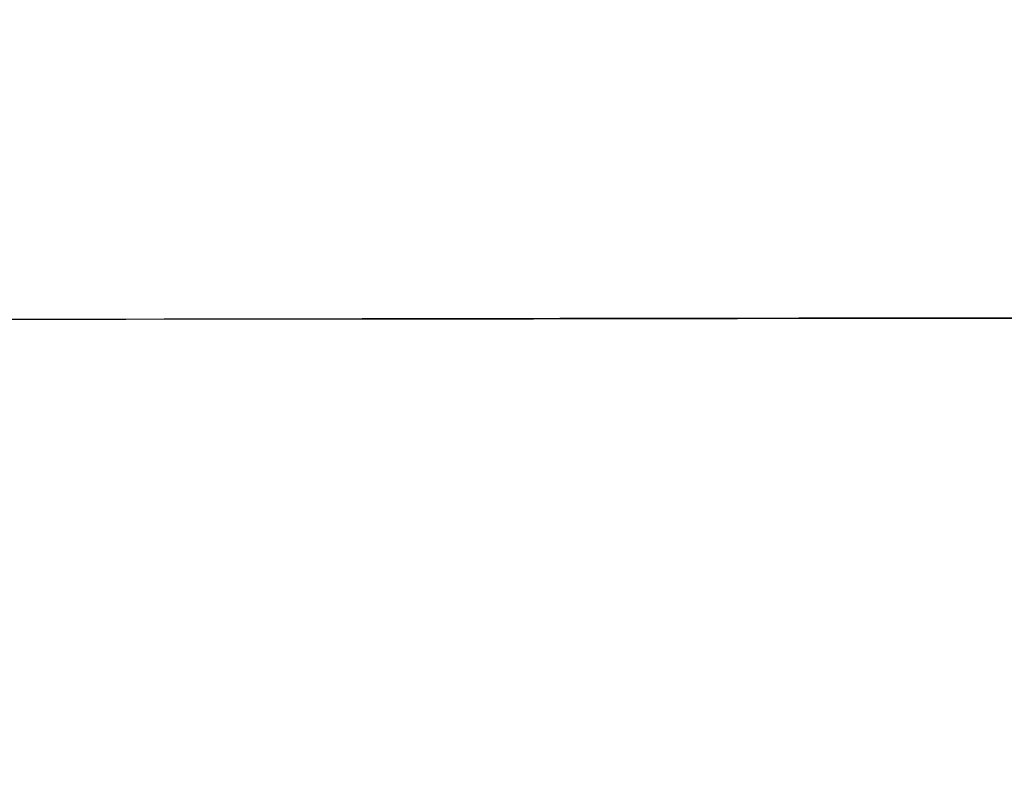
# Model space of a CAD drawing. Header units: millimetres. Extents: x -2852 to 102, y -106 to 97.
# Tile 149 of 256: x -2297 to -2277, y -12 to 3. Entities that reach past the tile are written whole.
import ezdxf

# ---------------------------------------------------------------- set-up
doc = ezdxf.new("R2010")
doc.units = ezdxf.units.MM
doc.header["$MEASUREMENT"] = 0
doc.layers.add('Predefinito', color=5, linetype='Continuous')

msp = doc.modelspace()

# ---------------------------------------------------------------- linework, layer by layer
at = {"layer": 'Predefinito', "extrusion": (-0.001367, 0.999999, 0)}
for points in [[(1899.675, 1028.426), (1950.258, 936.031), (1967.4, 906.576), (1985.127, 877.47), (2004.656, 847.084), (2025.496, 816.669), (2036.395, 801.605), (2047.581, 786.753), (2059.049, 772.174), (2070.848, 757.863), (2082.852, 744.027), (2095.232, 730.528), (2107.74, 717.692), (2114.15, 711.428), (2120.669, 705.279), (2127.105, 699.424), (2133.652, 693.694), (2140.312, 688.097), (2147.091, 682.643), (2153.75, 677.524), (2160.526, 672.56), (2167.421, 667.763), (2174.437, 663.147), (2181.313, 658.884), (2188.305, 654.816), (2195.415, 650.956), (2202.643, 647.32), (2209.738, 644.036), (2216.937, 640.993), (2220.576, 639.566), (2224.24, 638.206), (2227.928, 636.914), (2231.641, 635.692), (2235.831, 634.409), (2240.048, 633.217), (2244.289, 632.118), (2248.553, 631.112), (2252.587, 630.248), (2256.638, 629.466), (2260.704, 628.764), (2264.783, 628.142), (2268.847, 627.604), (2272.92, 627.144), (2277, 626.761), (2281.087, 626.455), (2285.18, 626.225), (2289.276, 626.069), (2293.374, 625.988), (2297.474, 625.98), (2305.647, 626.178), (2313.808, 626.656), (2321.95, 627.406), (2330.063, 628.419), (2338.132, 629.686), (2346.159, 631.199), (2354.138, 632.953), (2362.062, 634.938), (2369.891, 637.139), (2377.656, 639.556), (2385.353, 642.184), (2392.976, 645.017), (2400.435, 648.013), (2407.813, 651.2), (2415.108, 654.575), (2422.316, 658.133), (2429.278, 661.787), (2436.148, 665.612), (2442.922, 669.605), (2449.594, 673.764), (2455.744, 677.809), (2461.797, 681.998), (2467.747, 686.333), (2473.588, 690.813), (2480.985, 696.836), (2488.178, 703.101), (2491.988, 706.596), (2495.734, 710.158), (2499.416, 713.788), (2503.033, 717.481), (2509.946, 724.917), (2516.606, 732.58), (2522.96, 740.381), (2529.076, 748.372), (2534.957, 756.525), (2540.622, 764.832), (2546.118, 773.325), (2551.424, 781.935), (2556.66, 790.821), (2561.74, 799.799), (2571.51, 817.968), (2626.828, 928.194), (2638.541, 949.732), (2651.216, 971.672), (2674.704, 1009.524), (2677.832, 1014.879), (2679.262, 1017.451), (2680.646, 1020.045), (2681.888, 1022.497), (2683.068, 1024.979), (2684.056, 1027.223), (2684.522, 1028.357), (2684.967, 1029.499)], [(1899.675, 1028.426), (1950.258, 936.031), (1967.4, 906.576), (1985.127, 877.47), (2004.656, 847.084), (2025.496, 816.669), (2036.395, 801.605), (2047.581, 786.753), (2059.049, 772.174), (2070.848, 757.863), (2082.852, 744.027), (2095.232, 730.528), (2107.74, 717.692), (2114.15, 711.428), (2120.669, 705.279), (2127.105, 699.424), (2133.652, 693.694), (2140.312, 688.097), (2147.091, 682.643), (2153.75, 677.524), (2160.526, 672.56), (2167.421, 667.763), (2174.437, 663.147), (2181.313, 658.884), (2188.305, 654.816), (2195.415, 650.956), (2202.643, 647.32), (2209.738, 644.036), (2216.937, 640.993), (2220.576, 639.566), (2224.24, 638.206), (2227.928, 636.914), (2231.641, 635.692), (2235.831, 634.409), (2240.048, 633.217), (2244.289, 632.118), (2248.553, 631.112), (2252.587, 630.248), (2256.638, 629.466), (2260.704, 628.764), (2264.783, 628.142), (2268.847, 627.604), (2272.92, 627.144), (2277, 626.761), (2281.087, 626.455), (2285.18, 626.225), (2289.276, 626.069), (2293.374, 625.988), (2297.474, 625.98), (2305.647, 626.178), (2313.808, 626.656), (2321.95, 627.406), (2330.063, 628.419), (2338.132, 629.686), (2346.159, 631.199), (2354.138, 632.953), (2362.062, 634.938), (2369.891, 637.139), (2377.656, 639.556), (2385.353, 642.184), (2392.976, 645.017), (2400.435, 648.013), (2407.813, 651.2), (2415.108, 654.575), (2422.316, 658.133), (2429.278, 661.787), (2436.148, 665.612), (2442.922, 669.605), (2449.594, 673.764), (2455.744, 677.809), (2461.797, 681.998), (2467.747, 686.333), (2473.588, 690.813), (2480.985, 696.836), (2488.178, 703.101), (2491.988, 706.596), (2495.734, 710.158), (2499.416, 713.788), (2503.033, 717.481), (2509.946, 724.917), (2516.606, 732.58), (2522.96, 740.381), (2529.076, 748.372), (2534.957, 756.525), (2540.622, 764.832), (2546.118, 773.325), (2551.424, 781.935), (2556.66, 790.821), (2561.74, 799.799), (2571.51, 817.968), (2626.828, 928.194), (2638.541, 949.732), (2651.216, 971.672), (2674.704, 1009.524), (2677.832, 1014.879), (2679.262, 1017.451), (2680.646, 1020.045), (2681.888, 1022.497), (2683.068, 1024.979), (2684.056, 1027.223), (2684.522, 1028.357), (2684.967, 1029.499)], [(1893.351, 1025.423), (1943.996, 932.904), (1961.196, 903.334), (1978.994, 874.095), (1998.617, 843.546), (2019.574, 812.937), (2030.542, 797.765), (2041.807, 782.796), (2053.363, 768.091), (2065.262, 753.644), (2077.379, 739.663), (2089.888, 726.008), (2102.541, 713.005), (2109.032, 706.653), (2115.637, 700.412), (2122.165, 694.465), (2128.81, 688.638), (2135.576, 682.942), (2142.469, 677.386), (2149.248, 672.164), (2156.152, 667.094), (2163.186, 662.189), (2170.353, 657.462), (2177.385, 653.09), (2184.546, 648.911), (2191.838, 644.939), (2199.261, 641.191), (2206.559, 637.799), (2213.976, 634.65), (2217.729, 633.171), (2221.511, 631.76), (2225.321, 630.418), (2229.159, 629.147), (2233.493, 627.811), (2237.855, 626.569), (2242.242, 625.424), (2246.651, 624.375), (2250.821, 623.475), (2255.007, 622.658), (2259.209, 621.925), (2263.423, 621.276), (2267.619, 620.713), (2271.823, 620.23), (2276.035, 619.828), (2280.251, 619.505), (2284.472, 619.261), (2288.695, 619.094), (2292.918, 619.003), (2297.141, 618.988), (2305.557, 619.179), (2313.955, 619.658), (2322.326, 620.416), (2330.662, 621.445), (2338.948, 622.733), (2347.185, 624.275), (2355.367, 626.062), (2363.489, 628.086), (2371.51, 630.329), (2379.462, 632.793), (2387.341, 635.472), (2395.142, 638.361), (2402.771, 641.415), (2410.318, 644.664), (2417.778, 648.104), (2425.148, 651.731), (2432.267, 655.457), (2439.292, 659.357), (2446.219, 663.43), (2453.044, 667.673), (2459.337, 671.801), (2465.533, 676.078), (2471.626, 680.506), (2477.611, 685.085), (2485.196, 691.244), (2492.573, 697.653), (2496.48, 701.227), (2500.322, 704.871), (2504.098, 708.583), (2507.806, 712.361), (2514.89, 719.962), (2521.71, 727.789), (2528.21, 735.751), (2534.46, 743.898), (2540.461, 752.2), (2546.234, 760.647), (2551.824, 769.271), (2557.214, 778.001), (2562.522, 786.996), (2567.664, 796.07), (2577.527, 814.391), (2632.823, 924.581), (2644.452, 945.982), (2657.018, 967.756), (2680.503, 1005.603), (2683.726, 1011.103), (2686.673, 1016.486), (2687.995, 1019.076), (2689.269, 1021.731), (2690.354, 1024.169), (2690.875, 1025.417), (2691.378, 1026.687)], [(1893.351, 1025.423), (1943.996, 932.904), (1961.196, 903.334), (1978.994, 874.095), (1998.617, 843.546), (2019.574, 812.937), (2030.542, 797.765), (2041.807, 782.796), (2053.363, 768.091), (2065.262, 753.644), (2077.379, 739.663), (2089.888, 726.008), (2102.541, 713.005), (2109.032, 706.653), (2115.637, 700.412), (2122.165, 694.465), (2128.81, 688.638), (2135.576, 682.942), (2142.469, 677.386), (2149.248, 672.164), (2156.152, 667.094), (2163.186, 662.189), (2170.353, 657.462), (2177.385, 653.09), (2184.546, 648.911), (2191.838, 644.939), (2199.261, 641.191), (2206.559, 637.799), (2213.976, 634.65), (2217.729, 633.171), (2221.511, 631.76), (2225.321, 630.418), (2229.159, 629.147), (2233.493, 627.811), (2237.855, 626.569), (2242.242, 625.424), (2246.651, 624.375), (2250.821, 623.475), (2255.007, 622.658), (2259.209, 621.925), (2263.423, 621.276), (2267.619, 620.713), (2271.823, 620.23), (2276.035, 619.828), (2280.251, 619.505), (2284.472, 619.261), (2288.695, 619.094), (2292.918, 619.003), (2297.141, 618.988), (2305.557, 619.179), (2313.955, 619.658), (2322.326, 620.416), (2330.662, 621.445), (2338.948, 622.733), (2347.185, 624.275), (2355.367, 626.062), (2363.489, 628.086), (2371.51, 630.329), (2379.462, 632.793), (2387.341, 635.472), (2395.142, 638.361), (2402.771, 641.415), (2410.318, 644.664), (2417.778, 648.104), (2425.148, 651.731), (2432.267, 655.457), (2439.292, 659.357), (2446.219, 663.43), (2453.044, 667.673), (2459.337, 671.801), (2465.533, 676.078), (2471.626, 680.506), (2477.611, 685.085), (2485.196, 691.244), (2492.573, 697.653), (2496.48, 701.227), (2500.322, 704.871), (2504.098, 708.583), (2507.806, 712.361), (2514.89, 719.962), (2521.71, 727.789), (2528.21, 735.751), (2534.46, 743.898), (2540.461, 752.2), (2546.234, 760.647), (2551.824, 769.271), (2557.214, 778.001), (2562.522, 786.996), (2567.664, 796.07), (2577.527, 814.391), (2632.823, 924.581), (2644.452, 945.982), (2657.018, 967.756), (2680.503, 1005.603), (2683.726, 1011.103), (2686.673, 1016.486), (2687.995, 1019.076), (2689.269, 1021.731), (2690.354, 1024.169), (2690.875, 1025.417), (2691.378, 1026.687)], [(2685.094, 1029.656), (2684.653, 1028.514), (2684.179, 1027.354), (2683.136, 1024.978), (2681.976, 1022.534), (2680.708, 1020.029), (2679.342, 1017.466), (2677.888, 1014.851), (2674.755, 1009.486), (2647.236, 964.812), (2634.885, 943.007), (2623.438, 921.608), (2573.472, 821.606), (2563.678, 803.183), (2553.533, 785.345), (2548.272, 776.653), (2542.857, 768.118), (2537.263, 759.741), (2531.47, 751.527), (2525.454, 743.478), (2519.193, 735.598), (2512.666, 727.889), (2505.848, 720.356), (2498.718, 713.001), (2495.03, 709.391), (2491.254, 705.827), (2487.39, 702.309), (2483.433, 698.838), (2479.382, 695.414), (2475.233, 692.037), (2469.344, 687.456), (2463.27, 682.973), (2457.021, 678.599), (2450.604, 674.339), (2444.025, 670.203), (2437.294, 666.199), (2430.418, 662.334), (2423.403, 658.618), (2416.259, 655.058), (2408.992, 651.662), (2401.61, 648.438), (2394.122, 645.395), (2386.533, 642.541), (2378.853, 639.883), (2371.089, 637.431), (2363.249, 635.192), (2355.339, 633.174), (2347.369, 631.385), (2339.345, 629.834), (2331.275, 628.529), (2323.167, 627.478), (2315.028, 626.688), (2306.867, 626.169), (2298.69, 625.929), (2294.598, 625.915), (2290.506, 625.974), (2286.413, 626.107), (2282.321, 626.315), (2278.232, 626.598), (2274.145, 626.958), (2270.062, 627.395), (2265.984, 627.912), (2261.911, 628.508), (2257.846, 629.185), (2253.788, 629.943), (2249.738, 630.785), (2245.698, 631.71), (2241.669, 632.721), (2237.651, 633.817), (2233.646, 635), (2229.972, 636.166), (2226.309, 637.405), (2222.658, 638.717), (2219.018, 640.1), (2215.391, 641.554), (2211.775, 643.077), (2204.58, 646.326), (2197.435, 649.84), (2190.34, 653.611), (2183.297, 657.63), (2176.306, 661.888), (2169.369, 666.379), (2162.486, 671.093), (2155.659, 676.022), (2148.889, 681.158), (2142.175, 686.492), (2135.521, 692.017), (2128.926, 697.724), (2122.392, 703.605), (2115.919, 709.651), (2109.508, 715.854), (2096.88, 728.7), (2084.513, 742.076), (2072.418, 755.915), (2060.6, 770.152), (2049.07, 784.721), (2037.834, 799.554), (2026.9, 814.587), (2005.974, 844.986), (1986.355, 875.387), (1968.108, 905.263), (1951.298, 934.083), (1899.711, 1028.227)], [(2685.094, 1029.656), (2684.653, 1028.514), (2684.179, 1027.354), (2683.136, 1024.978), (2681.976, 1022.534), (2680.708, 1020.029), (2679.342, 1017.466), (2677.888, 1014.851), (2674.755, 1009.486), (2647.236, 964.812), (2634.885, 943.007), (2623.438, 921.608), (2573.472, 821.606), (2563.678, 803.183), (2553.533, 785.345), (2548.272, 776.653), (2542.857, 768.118), (2537.263, 759.741), (2531.47, 751.527), (2525.454, 743.478), (2519.193, 735.598), (2512.666, 727.889), (2505.848, 720.356), (2498.718, 713.001), (2495.03, 709.391), (2491.254, 705.827), (2487.39, 702.309), (2483.433, 698.838), (2479.382, 695.414), (2475.233, 692.037), (2469.344, 687.456), (2463.27, 682.973), (2457.021, 678.599), (2450.604, 674.339), (2444.025, 670.203), (2437.294, 666.199), (2430.418, 662.334), (2423.403, 658.618), (2416.259, 655.058), (2408.992, 651.662), (2401.61, 648.438), (2394.122, 645.395), (2386.533, 642.541), (2378.853, 639.883), (2371.089, 637.431), (2363.249, 635.192), (2355.339, 633.174), (2347.369, 631.385), (2339.345, 629.834), (2331.275, 628.529), (2323.167, 627.478), (2315.028, 626.688), (2306.867, 626.169), (2298.69, 625.929), (2294.598, 625.915), (2290.506, 625.974), (2286.413, 626.107), (2282.321, 626.315), (2278.232, 626.598), (2274.145, 626.958), (2270.062, 627.395), (2265.984, 627.912), (2261.911, 628.508), (2257.846, 629.185), (2253.788, 629.943), (2249.738, 630.785), (2245.698, 631.71), (2241.669, 632.721), (2237.651, 633.817), (2233.646, 635), (2229.972, 636.166), (2226.309, 637.405), (2222.658, 638.717), (2219.018, 640.1), (2215.391, 641.554), (2211.775, 643.077), (2204.58, 646.326), (2197.435, 649.84), (2190.34, 653.611), (2183.297, 657.63), (2176.306, 661.888), (2169.369, 666.379), (2162.486, 671.093), (2155.659, 676.022), (2148.889, 681.158), (2142.175, 686.492), (2135.521, 692.017), (2128.926, 697.724), (2122.392, 703.605), (2115.919, 709.651), (2109.508, 715.854), (2096.88, 728.7), (2084.513, 742.076), (2072.418, 755.915), (2060.6, 770.152), (2049.07, 784.721), (2037.834, 799.554), (2026.9, 814.587), (2005.974, 844.986), (1986.355, 875.387), (1968.108, 905.263), (1951.298, 934.083), (1899.711, 1028.227)], [(1905.998, 1031.428), (1956.521, 939.158), (1973.605, 909.817), (1991.259, 880.845), (2010.696, 850.623), (2031.419, 820.401), (2042.247, 805.445), (2053.356, 790.71), (2064.735, 776.257), (2076.434, 762.081), (2088.326, 748.391), (2100.577, 735.049), (2112.94, 722.379), (2119.268, 716.204), (2125.7, 710.146), (2132.045, 704.384), (2138.494, 698.749), (2145.048, 693.251), (2151.712, 687.9), (2158.253, 682.884), (2164.9, 678.025), (2171.656, 673.337), (2178.522, 668.832), (2185.241, 664.679), (2192.064, 660.721), (2198.993, 656.973), (2206.025, 653.449), (2212.916, 650.273), (2219.899, 647.335), (2223.423, 645.961), (2226.969, 644.652), (2230.536, 643.41), (2234.124, 642.237), (2238.17, 641.007), (2242.241, 639.865), (2246.337, 638.812), (2250.455, 637.848), (2254.353, 637.022), (2258.268, 636.273), (2262.199, 635.602), (2266.144, 635.009), (2270.075, 634.496), (2274.016, 634.058), (2277.966, 633.694), (2281.924, 633.405), (2285.888, 633.189), (2289.857, 633.045), (2293.83, 632.973), (2297.806, 632.972), (2305.737, 633.178), (2313.662, 633.655), (2321.574, 634.396), (2329.464, 635.393), (2337.317, 636.638), (2345.134, 638.124), (2352.908, 639.844), (2360.634, 641.791), (2368.271, 643.949), (2375.85, 646.319), (2383.365, 648.896), (2390.811, 651.674), (2398.098, 654.612), (2405.308, 657.737), (2412.438, 661.046), (2419.484, 664.534), (2426.289, 668.117), (2433.005, 671.866), (2439.624, 675.779), (2446.144, 679.855), (2452.151, 683.816), (2458.061, 687.918), (2463.868, 692.16), (2469.565, 696.541), (2476.774, 702.428), (2483.783, 708.55), (2487.496, 711.964), (2491.146, 715.445), (2494.735, 718.992), (2498.261, 722.602), (2505.002, 729.873), (2511.502, 737.37), (2517.71, 745.011), (2523.692, 752.846), (2529.453, 760.85), (2535.011, 769.017), (2540.411, 777.379), (2545.634, 785.869), (2550.797, 794.646), (2555.815, 803.528), (2565.493, 821.545), (2620.832, 931.806), (2632.631, 953.483), (2645.413, 975.588), (2668.906, 1013.445), (2671.937, 1018.654), (2673.307, 1021.13), (2674.619, 1023.605), (2675.781, 1025.918), (2676.867, 1028.226), (2677.757, 1030.277), (2678.17, 1031.297), (2678.557, 1032.31)], [(1905.998, 1031.428), (1956.521, 939.158), (1973.605, 909.817), (1991.259, 880.845), (2010.696, 850.623), (2031.419, 820.401), (2042.247, 805.445), (2053.356, 790.71), (2064.735, 776.257), (2076.434, 762.081), (2088.326, 748.391), (2100.577, 735.049), (2112.94, 722.379), (2119.268, 716.204), (2125.7, 710.146), (2132.045, 704.384), (2138.494, 698.749), (2145.048, 693.251), (2151.712, 687.9), (2158.253, 682.884), (2164.9, 678.025), (2171.656, 673.337), (2178.522, 668.832), (2185.241, 664.679), (2192.064, 660.721), (2198.993, 656.973), (2206.025, 653.449), (2212.916, 650.273), (2219.899, 647.335), (2223.423, 645.961), (2226.969, 644.652), (2230.536, 643.41), (2234.124, 642.237), (2238.17, 641.007), (2242.241, 639.865), (2246.337, 638.812), (2250.455, 637.848), (2254.353, 637.022), (2258.268, 636.273), (2262.199, 635.602), (2266.144, 635.009), (2270.075, 634.496), (2274.016, 634.058), (2277.966, 633.694), (2281.924, 633.405), (2285.888, 633.189), (2289.857, 633.045), (2293.83, 632.973), (2297.806, 632.972), (2305.737, 633.178), (2313.662, 633.655), (2321.574, 634.396), (2329.464, 635.393), (2337.317, 636.638), (2345.134, 638.124), (2352.908, 639.844), (2360.634, 641.791), (2368.271, 643.949), (2375.85, 646.319), (2383.365, 648.896), (2390.811, 651.674), (2398.098, 654.612), (2405.308, 657.737), (2412.438, 661.046), (2419.484, 664.534), (2426.289, 668.117), (2433.005, 671.866), (2439.624, 675.779), (2446.144, 679.855), (2452.151, 683.816), (2458.061, 687.918), (2463.868, 692.16), (2469.565, 696.541), (2476.774, 702.428), (2483.783, 708.55), (2487.496, 711.964), (2491.146, 715.445), (2494.735, 718.992), (2498.261, 722.602), (2505.002, 729.873), (2511.502, 737.37), (2517.71, 745.011), (2523.692, 752.846), (2529.453, 760.85), (2535.011, 769.017), (2540.411, 777.379), (2545.634, 785.869), (2550.797, 794.646), (2555.815, 803.528), (2565.493, 821.545), (2620.832, 931.806), (2632.631, 953.483), (2645.413, 975.588), (2668.906, 1013.445), (2671.937, 1018.654), (2673.307, 1021.13), (2674.619, 1023.605), (2675.781, 1025.918), (2676.867, 1028.226), (2677.757, 1030.277), (2678.17, 1031.297), (2678.557, 1032.31)], [(1899.675, 1028.426), (1950.258, 936.031), (1967.4, 906.576), (1985.127, 877.47), (2004.656, 847.084), (2025.496, 816.669), (2036.395, 801.605), (2047.581, 786.753), (2059.049, 772.174), (2070.848, 757.863), (2082.852, 744.027), (2095.232, 730.528), (2107.74, 717.692), (2114.15, 711.428), (2120.669, 705.279), (2127.105, 699.424), (2133.652, 693.694), (2140.312, 688.097), (2147.091, 682.643), (2153.75, 677.524), (2160.526, 672.56), (2167.421, 667.763), (2174.437, 663.147), (2181.313, 658.884), (2188.305, 654.816), (2195.415, 650.956), (2202.643, 647.32), (2209.738, 644.036), (2216.937, 640.993), (2220.576, 639.566), (2224.24, 638.206), (2227.928, 636.914), (2231.641, 635.692), (2235.831, 634.409), (2240.048, 633.217), (2244.289, 632.118), (2248.553, 631.112), (2252.587, 630.248), (2256.638, 629.466), (2260.704, 628.764), (2264.783, 628.142), (2268.847, 627.604), (2272.92, 627.144), (2277, 626.761), (2281.087, 626.455), (2285.18, 626.225), (2289.276, 626.069), (2293.374, 625.988), (2297.474, 625.98), (2305.647, 626.178), (2313.808, 626.656), (2321.95, 627.406), (2330.063, 628.419), (2338.132, 629.686), (2346.159, 631.199), (2354.138, 632.953), (2362.062, 634.938), (2369.891, 637.139), (2377.656, 639.556), (2385.353, 642.184), (2392.976, 645.017), (2400.435, 648.013), (2407.813, 651.2), (2415.108, 654.575), (2422.316, 658.133), (2429.278, 661.787), (2436.148, 665.612), (2442.922, 669.605), (2449.594, 673.764), (2455.744, 677.809), (2461.797, 681.998), (2467.747, 686.333), (2473.588, 690.813), (2480.985, 696.836), (2488.178, 703.101), (2491.988, 706.596), (2495.734, 710.158), (2499.416, 713.788), (2503.033, 717.481), (2509.946, 724.917), (2516.606, 732.58), (2522.96, 740.381), (2529.076, 748.372), (2534.957, 756.525), (2540.622, 764.832), (2546.118, 773.325), (2551.424, 781.935), (2556.66, 790.821), (2561.74, 799.799), (2571.51, 817.968), (2626.828, 928.194), (2638.541, 949.732), (2651.216, 971.672), (2674.704, 1009.524), (2677.832, 1014.879), (2679.262, 1017.451), (2680.646, 1020.045), (2681.888, 1022.497), (2683.068, 1024.979), (2684.056, 1027.223), (2684.522, 1028.357), (2684.967, 1029.499)], [(1899.675, 1028.426), (1950.258, 936.031), (1967.4, 906.576), (1985.127, 877.47), (2004.656, 847.084), (2025.496, 816.669), (2036.395, 801.605), (2047.581, 786.753), (2059.049, 772.174), (2070.848, 757.863), (2082.852, 744.027), (2095.232, 730.528), (2107.74, 717.692), (2114.15, 711.428), (2120.669, 705.279), (2127.105, 699.424), (2133.652, 693.694), (2140.312, 688.097), (2147.091, 682.643), (2153.75, 677.524), (2160.526, 672.56), (2167.421, 667.763), (2174.437, 663.147), (2181.313, 658.884), (2188.305, 654.816), (2195.415, 650.956), (2202.643, 647.32), (2209.738, 644.036), (2216.937, 640.993), (2220.576, 639.566), (2224.24, 638.206), (2227.928, 636.914), (2231.641, 635.692), (2235.831, 634.409), (2240.048, 633.217), (2244.289, 632.118), (2248.553, 631.112), (2252.587, 630.248), (2256.638, 629.466), (2260.704, 628.764), (2264.783, 628.142), (2268.847, 627.604), (2272.92, 627.144), (2277, 626.761), (2281.087, 626.455), (2285.18, 626.225), (2289.276, 626.069), (2293.374, 625.988), (2297.474, 625.98), (2305.647, 626.178), (2313.808, 626.656), (2321.95, 627.406), (2330.063, 628.419), (2338.132, 629.686), (2346.159, 631.199), (2354.138, 632.953), (2362.062, 634.938), (2369.891, 637.139), (2377.656, 639.556), (2385.353, 642.184), (2392.976, 645.017), (2400.435, 648.013), (2407.813, 651.2), (2415.108, 654.575), (2422.316, 658.133), (2429.278, 661.787), (2436.148, 665.612), (2442.922, 669.605), (2449.594, 673.764), (2455.744, 677.809), (2461.797, 681.998), (2467.747, 686.333), (2473.588, 690.813), (2480.985, 696.836), (2488.178, 703.101), (2491.988, 706.596), (2495.734, 710.158), (2499.416, 713.788), (2503.033, 717.481), (2509.946, 724.917), (2516.606, 732.58), (2522.96, 740.381), (2529.076, 748.372), (2534.957, 756.525), (2540.622, 764.832), (2546.118, 773.325), (2551.424, 781.935), (2556.66, 790.821), (2561.74, 799.799), (2571.51, 817.968), (2626.828, 928.194), (2638.541, 949.732), (2651.216, 971.672), (2674.704, 1009.524), (2677.832, 1014.879), (2679.262, 1017.451), (2680.646, 1020.045), (2681.888, 1022.497), (2683.068, 1024.979), (2684.056, 1027.223), (2684.522, 1028.357), (2684.967, 1029.499)]]:
    msp.add_lwpolyline(points, dxfattribs=at)
at = {"layer": 'Predefinito', "extrusion": (0.992837, 0.001357, 0.11947)}
msp.add_lwpolyline([(-1.524, 887.49), (-1.369, 887.492), (-1.212, 887.497), (-1.054, 887.506), (-0.895, 887.518), (-0.735, 887.535), (-0.574, 887.555), (-0.413, 887.579), (-0.251, 887.607), (-0.088, 887.639), (0.075, 887.675), (0.238, 887.716), (0.402, 887.76), (0.565, 887.809), (0.728, 887.862), (0.89, 887.92), (1.052, 887.982), (1.213, 888.048), (1.374, 888.118), (1.533, 888.193), (1.691, 888.272), (1.847, 888.355), (2.002, 888.443), (2.155, 888.535), (2.306, 888.631), (2.455, 888.731), (2.602, 888.835), (2.746, 888.944), (2.888, 889.056), (3.027, 889.171), (3.163, 889.291), (3.296, 889.414), (3.425, 889.54), (3.552, 889.67), (3.675, 889.803), (3.794, 889.939), (3.91, 890.078), (4.022, 890.22), (4.13, 890.364), (4.234, 890.511), (4.335, 890.66), (4.431, 890.811), (4.523, 890.964), (4.61, 891.119), (4.694, 891.275), (4.773, 891.433), (4.848, 891.592), (4.918, 891.752), (4.984, 891.913), (5.046, 892.075), (5.103, 892.238), (5.157, 892.401), (5.205, 892.564), (5.25, 892.727), (5.29, 892.891), (5.327, 893.054), (5.359, 893.216), (5.387, 893.379), (5.411, 893.54), (5.431, 893.701), (5.447, 893.861), (5.46, 894.02), (5.469, 894.178), (5.474, 894.335), (5.476, 894.49), (5.474, 894.645), (5.469, 894.802), (5.46, 894.96), (5.447, 895.119), (5.431, 895.279), (5.411, 895.44), (5.387, 895.602), (5.359, 895.764), (5.327, 895.927), (5.29, 896.09), (5.25, 896.253), (5.205, 896.416), (5.157, 896.579), (5.103, 896.742), (5.046, 896.905), (4.984, 897.067), (4.918, 897.228), (4.848, 897.388), (4.773, 897.547), (4.694, 897.705), (4.61, 897.862), (4.523, 898.016), (4.431, 898.169), (4.335, 898.321), (4.234, 898.47), (4.13, 898.616), (4.022, 898.76), (3.91, 898.902), (3.794, 899.041), (3.675, 899.177), (3.552, 899.31), (3.425, 899.44), (3.296, 899.566), (3.163, 899.689), (3.027, 899.809), (2.888, 899.925), (2.746, 900.037), (2.602, 900.145), (2.455, 900.249), (2.306, 900.349), (2.155, 900.445), (2.002, 900.537), (1.847, 900.625), (1.691, 900.708), (1.533, 900.787), (1.374, 900.862), (1.213, 900.932), (1.052, 900.999), (0.89, 901.06), (0.728, 901.118), (0.565, 901.171), (0.402, 901.22), (0.238, 901.264), (0.075, 901.305), (-0.088, 901.341), (-0.251, 901.373), (-0.413, 901.401), (-0.574, 901.425), (-0.735, 901.445), (-0.895, 901.462), (-1.054, 901.474), (-1.212, 901.483), (-1.369, 901.488), (-1.524, 901.49), (-1.68, 901.488), (-1.836, 901.483), (-1.994, 901.474), (-2.153, 901.462), (-2.313, 901.445), (-2.474, 901.425), (-2.636, 901.401), (-2.798, 901.373), (-2.961, 901.341), (-3.124, 901.305), (-3.287, 901.264), (-3.45, 901.22), (-3.614, 901.171), (-3.777, 901.118), (-3.939, 901.06), (-4.101, 900.999), (-4.262, 900.932), (-4.422, 900.862), (-4.582, 900.787), (-4.739, 900.708), (-4.896, 900.625), (-5.051, 900.537), (-5.204, 900.445), (-5.355, 900.349), (-5.504, 900.249), (-5.65, 900.145), (-5.795, 900.037), (-5.936, 899.925), (-6.075, 899.809), (-6.211, 899.689), (-6.344, 899.566), (-6.474, 899.44), (-6.601, 899.31), (-6.724, 899.177), (-6.843, 899.041), (-6.959, 898.902), (-7.071, 898.76), (-7.179, 898.616), (-7.283, 898.47), (-7.383, 898.321), (-7.479, 898.169), (-7.571, 898.016), (-7.659, 897.862), (-7.742, 897.705), (-7.821, 897.547), (-7.896, 897.388), (-7.967, 897.228), (-8.033, 897.067), (-8.095, 896.905), (-8.152, 896.742), (-8.205, 896.579), (-8.254, 896.416), (-8.299, 896.253), (-8.339, 896.09), (-8.375, 895.927), (-8.407, 895.764), (-8.436, 895.602), (-8.46, 895.44), (-8.48, 895.279), (-8.496, 895.119), (-8.509, 894.96), (-8.517, 894.802), (-8.523, 894.645), (-8.524, 894.49), (-8.523, 894.335), (-8.517, 894.178), (-8.509, 894.02), (-8.496, 893.861), (-8.48, 893.701), (-8.46, 893.54), (-8.436, 893.379), (-8.407, 893.216), (-8.375, 893.054), (-8.339, 892.891), (-8.299, 892.727), (-8.254, 892.564), (-8.205, 892.401), (-8.152, 892.238), (-8.095, 892.075), (-8.033, 891.913), (-7.967, 891.752), (-7.896, 891.592), (-7.821, 891.433), (-7.742, 891.275), (-7.659, 891.119), (-7.571, 890.964), (-7.479, 890.811), (-7.383, 890.66), (-7.283, 890.511), (-7.179, 890.364), (-7.071, 890.22), (-6.959, 890.078), (-6.843, 889.939), (-6.724, 889.803), (-6.601, 889.67), (-6.474, 889.54), (-6.344, 889.414), (-6.211, 889.291), (-6.075, 889.171), (-5.936, 889.056), (-5.795, 888.944), (-5.65, 888.835), (-5.504, 888.731), (-5.355, 888.631), (-5.204, 888.535), (-5.051, 888.443), (-4.896, 888.355), (-4.739, 888.272), (-4.582, 888.193), (-4.422, 888.118), (-4.262, 888.048), (-4.101, 887.982), (-3.939, 887.92), (-3.777, 887.862), (-3.614, 887.809), (-3.45, 887.76), (-3.287, 887.716), (-3.124, 887.675), (-2.961, 887.639), (-2.798, 887.607), (-2.636, 887.579), (-2.474, 887.555), (-2.313, 887.535), (-2.153, 887.518), (-1.994, 887.506), (-1.836, 887.497), (-1.68, 887.492), (-1.524, 887.49)], dxfattribs=at)
msp.add_lwpolyline([(-1.524, 887.49), (-1.369, 887.492), (-1.212, 887.497), (-1.054, 887.506), (-0.895, 887.518), (-0.735, 887.535), (-0.574, 887.555), (-0.413, 887.579), (-0.251, 887.607), (-0.088, 887.639), (0.075, 887.675), (0.238, 887.716), (0.402, 887.76), (0.565, 887.809), (0.728, 887.862), (0.89, 887.92), (1.052, 887.982), (1.213, 888.048), (1.374, 888.118), (1.533, 888.193), (1.691, 888.272), (1.847, 888.355), (2.002, 888.443), (2.155, 888.535), (2.306, 888.631), (2.455, 888.731), (2.602, 888.835), (2.746, 888.944), (2.888, 889.056), (3.027, 889.171), (3.163, 889.291), (3.296, 889.414), (3.425, 889.54), (3.552, 889.67), (3.675, 889.803), (3.794, 889.939), (3.91, 890.078), (4.022, 890.22), (4.13, 890.364), (4.234, 890.511), (4.335, 890.66), (4.431, 890.811), (4.523, 890.964), (4.61, 891.119), (4.694, 891.275), (4.773, 891.433), (4.848, 891.592), (4.918, 891.752), (4.984, 891.913), (5.046, 892.075), (5.103, 892.238), (5.157, 892.401), (5.205, 892.564), (5.25, 892.727), (5.29, 892.891), (5.327, 893.054), (5.359, 893.216), (5.387, 893.379), (5.411, 893.54), (5.431, 893.701), (5.447, 893.861), (5.46, 894.02), (5.469, 894.178), (5.474, 894.335), (5.476, 894.49), (5.474, 894.645), (5.469, 894.802), (5.46, 894.96), (5.447, 895.119), (5.431, 895.279), (5.411, 895.44), (5.387, 895.602), (5.359, 895.764), (5.327, 895.927), (5.29, 896.09), (5.25, 896.253), (5.205, 896.416), (5.157, 896.579), (5.103, 896.742), (5.046, 896.905), (4.984, 897.067), (4.918, 897.228), (4.848, 897.388), (4.773, 897.547), (4.694, 897.705), (4.61, 897.862), (4.523, 898.016), (4.431, 898.169), (4.335, 898.321), (4.234, 898.47), (4.13, 898.616), (4.022, 898.76), (3.91, 898.902), (3.794, 899.041), (3.675, 899.177), (3.552, 899.31), (3.425, 899.44), (3.296, 899.566), (3.163, 899.689), (3.027, 899.809), (2.888, 899.925), (2.746, 900.037), (2.602, 900.145), (2.455, 900.249), (2.306, 900.349), (2.155, 900.445), (2.002, 900.537), (1.847, 900.625), (1.691, 900.708), (1.533, 900.787), (1.374, 900.862), (1.213, 900.932), (1.052, 900.999), (0.89, 901.06), (0.728, 901.118), (0.565, 901.171), (0.402, 901.22), (0.238, 901.264), (0.075, 901.305), (-0.088, 901.341), (-0.251, 901.373), (-0.413, 901.401), (-0.574, 901.425), (-0.735, 901.445), (-0.895, 901.462), (-1.054, 901.474), (-1.212, 901.483), (-1.369, 901.488), (-1.524, 901.49), (-1.68, 901.488), (-1.836, 901.483), (-1.994, 901.474), (-2.153, 901.462), (-2.313, 901.445), (-2.474, 901.425), (-2.636, 901.401), (-2.798, 901.373), (-2.961, 901.341), (-3.124, 901.305), (-3.287, 901.264), (-3.45, 901.22), (-3.614, 901.171), (-3.777, 901.118), (-3.939, 901.06), (-4.101, 900.999), (-4.262, 900.932), (-4.422, 900.862), (-4.582, 900.787), (-4.739, 900.708), (-4.896, 900.625), (-5.051, 900.537), (-5.204, 900.445), (-5.355, 900.349), (-5.504, 900.249), (-5.65, 900.145), (-5.795, 900.037), (-5.936, 899.925), (-6.075, 899.809), (-6.211, 899.689), (-6.344, 899.566), (-6.474, 899.44), (-6.601, 899.31), (-6.724, 899.177), (-6.843, 899.041), (-6.959, 898.902), (-7.071, 898.76), (-7.179, 898.616), (-7.283, 898.47), (-7.383, 898.321), (-7.479, 898.169), (-7.571, 898.016), (-7.659, 897.862), (-7.742, 897.705), (-7.821, 897.547), (-7.896, 897.388), (-7.967, 897.228), (-8.033, 897.067), (-8.095, 896.905), (-8.152, 896.742), (-8.205, 896.579), (-8.254, 896.416), (-8.299, 896.253), (-8.339, 896.09), (-8.375, 895.927), (-8.407, 895.764), (-8.436, 895.602), (-8.46, 895.44), (-8.48, 895.279), (-8.496, 895.119), (-8.509, 894.96), (-8.517, 894.802), (-8.523, 894.645), (-8.524, 894.49), (-8.523, 894.335), (-8.517, 894.178), (-8.509, 894.02), (-8.496, 893.861), (-8.48, 893.701), (-8.46, 893.54), (-8.436, 893.379), (-8.407, 893.216), (-8.375, 893.054), (-8.339, 892.891), (-8.299, 892.727), (-8.254, 892.564), (-8.205, 892.401), (-8.152, 892.238), (-8.095, 892.075), (-8.033, 891.913), (-7.967, 891.752), (-7.896, 891.592), (-7.821, 891.433), (-7.742, 891.275), (-7.659, 891.119), (-7.571, 890.964), (-7.479, 890.811), (-7.383, 890.66), (-7.283, 890.511), (-7.179, 890.364), (-7.071, 890.22), (-6.959, 890.078), (-6.843, 889.939), (-6.724, 889.803), (-6.601, 889.67), (-6.474, 889.54), (-6.344, 889.414), (-6.211, 889.291), (-6.075, 889.171), (-5.936, 889.056), (-5.795, 888.944), (-5.65, 888.835), (-5.504, 888.731), (-5.355, 888.631), (-5.204, 888.535), (-5.051, 888.443), (-4.896, 888.355), (-4.739, 888.272), (-4.582, 888.193), (-4.422, 888.118), (-4.262, 888.048), (-4.101, 887.982), (-3.939, 887.92), (-3.777, 887.862), (-3.614, 887.809), (-3.45, 887.76), (-3.287, 887.716), (-3.124, 887.675), (-2.961, 887.639), (-2.798, 887.607), (-2.636, 887.579), (-2.474, 887.555), (-2.313, 887.535), (-2.153, 887.518), (-1.994, 887.506), (-1.836, 887.497), (-1.68, 887.492), (-1.524, 887.49)], dxfattribs=at)

doc.saveas('drawing.dxf')
